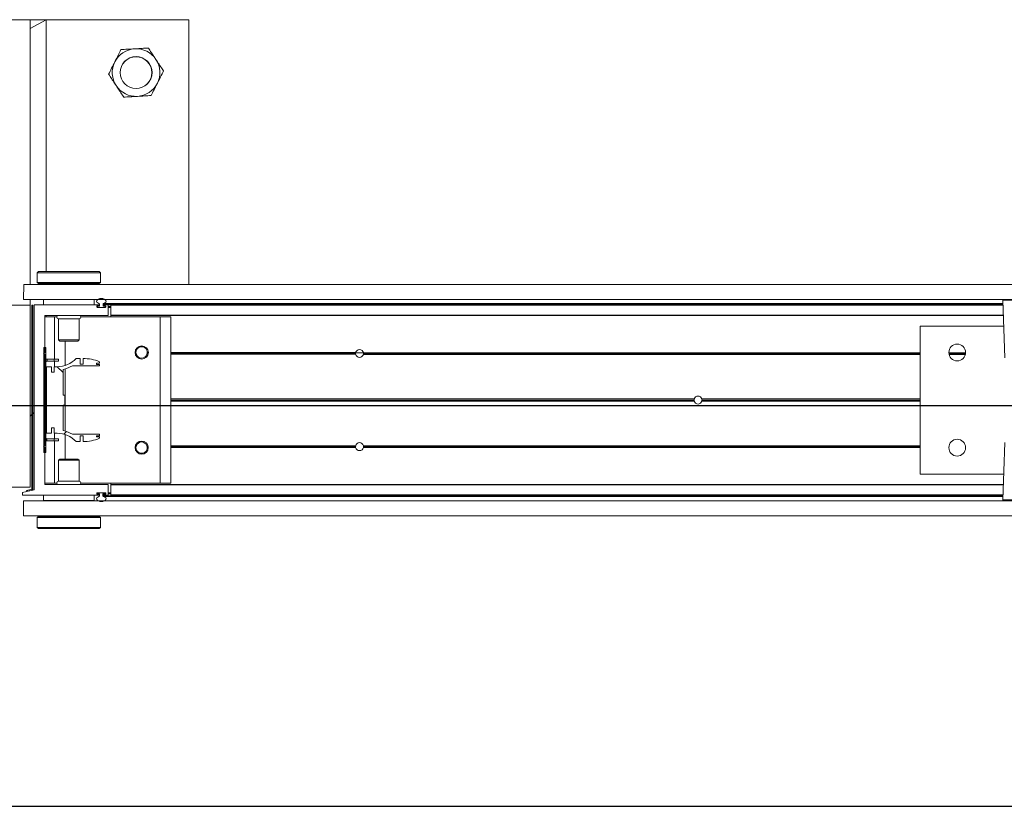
# Model space of a CAD drawing. Header units: feet. Extents: x 0 to 152726, y 0 to 59505.
# Tile 106 of 117: x 152345.21 to 152347.15, y 59421.09 to 59422.64. Entities that reach past the tile are written whole.
import ezdxf

# ---------------------------------------------------------------- set-up
doc = ezdxf.new("R2010")
doc.units = ezdxf.units.FT
doc.header["$LTSCALE"] = 0.1
doc.header["$MEASUREMENT"] = 0
for name, color, linetype, lineweight in [('BR_P_Rail_Object', 251, 'Continuous', 30), ('DR_P_Underdrain', 252, 'Continuous', 13), ('SC_Scratch7', 252, 'Continuous', 0)]:
    doc.layers.add(name, color=color, linetype=linetype, lineweight=lineweight)

# ---------------------------------------------------------------- blocks, each defined once
blk = doc.blocks.new('HIGH ST SCREENWALL_13 PANEL PLAN_2')
at = {"layer": 'SC_Scratch7', "lineweight": 0}
h = blk.add_hatch(dxfattribs=at)
h.set_pattern_fill('ANSI31', color=256, scale=0.01, style=0, pattern_type=2)
h.set_pattern_definition([(44.99814199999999, (-45.97510622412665, -14.22319665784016), (-0.08838530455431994, 0.08839103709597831), [])])
h.paths.add_polyline_path([(-40.36117053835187, -0.1413668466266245, -0.3639702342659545), (-40.36323649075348, -0.1438287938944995), (-40.37177612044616, -0.1453342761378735), (-40.3714867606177, -0.1469756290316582), (-40.36294713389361, -0.1454701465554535, 0.3639702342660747), (-40.35950387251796, -0.1413669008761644), (-40.35949217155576, 0.2193870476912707), (-40.36115883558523, 0.2193871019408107)])
h = blk.add_hatch(dxfattribs=at)
h.set_pattern_fill('ANSI31', color=256, scale=0.01, style=0, pattern_type=2)
h.set_pattern_definition([(44.99814199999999, (-45.98403708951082, -14.22041829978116), (-0.08838530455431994, 0.08839103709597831), [])])
h.paths.add_polyline_path([(-40.33398078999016, -0.07046736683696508), (-40.33397409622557, 0.1359072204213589), (-40.33772408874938, 0.1359073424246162), (-40.33773078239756, -0.07046724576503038)])
h = blk.add_hatch(dxfattribs=at)
h.set_pattern_fill('ANSI38', color=256, scale=0.01, style=0, pattern_type=2)
h.set_pattern_definition([(44.99814199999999, (-45.8841712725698, -14.22460623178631), (-0.08838530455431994, 0.08839103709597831), []), (134.998142, (-45.8841712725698, -14.22460623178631), (-0.2651616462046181, 0.0883967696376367), [0.31249937, -0.18749962])])
h.paths.add_polyline_path([(-40.3229044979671, 0.08737825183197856), (-40.32290414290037, 0.09833623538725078), (-40.3325169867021, 0.09833654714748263), (-40.3325212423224, -0.03289678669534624), (-40.32290839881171, -0.0328970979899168), (-40.32290804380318, -0.02193911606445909), (-40.31726500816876, -0.02193929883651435), (-40.3172653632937, -0.032897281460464), (-40.31162233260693, -0.03289746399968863, -0.2061892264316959), (-40.27399170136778, -0.04910600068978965), (-40.26595365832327, -0.04910626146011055), (-40.26595330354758, -0.03814827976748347), (-40.26037588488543, -0.0381484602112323), (-40.26037624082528, -0.04910644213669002, 0.09842250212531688), (-40.22835509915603, -0.04274266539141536), (-40.22835501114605, -0.04003597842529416), (-40.23408883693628, -0.04003579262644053), (-40.23408875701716, -0.03757516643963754), (-40.22835493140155, -0.03757535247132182), (-40.22835484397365, -0.03486866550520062), (-40.28124560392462, -0.03486694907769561, 0.0857050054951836), (-40.2997127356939, -0.02756443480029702), (-40.29971109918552, 0.02287631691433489), (-40.29643026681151, 0.02287621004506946), (-40.29642962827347, 0.04256120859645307), (-40.29971046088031, 0.04256131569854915), (-40.2997088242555, 0.0930020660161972, 0.0857050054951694), (-40.28124121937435, 0.1003033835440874), (-40.22835045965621, 0.1003016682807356), (-40.22835037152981, 0.1030083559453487), (-40.23408419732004, 0.1030085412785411), (-40.23408411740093, 0.1054691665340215), (-40.2283502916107, 0.1054689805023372), (-40.22835020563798, 0.1081756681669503, 0.09842250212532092), (-40.26037093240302, 0.1145415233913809), (-40.26037128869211, 0.1035835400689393), (-40.26594870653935, 0.1035837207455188), (-40.26594835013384, 0.1145417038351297), (-40.27398639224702, 0.1145419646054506, -0.2061892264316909), (-40.31161807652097, 0.09833586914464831), (-40.31726110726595, 0.09833605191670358), (-40.31726146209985, 0.08737806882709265)])
for p, q in [((-40.0519745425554, 0.781875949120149), (-40.7186398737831, 0.7818975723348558)), ((-40.36447391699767, 0.7818860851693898), (-40.40614049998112, 0.781887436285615)), ((-40.36447391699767, 0.7818860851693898), (-40.36449083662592, 0.2602204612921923)), ((-40.36447391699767, 0.7818860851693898), (-40.36447448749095, 0.7643079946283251)), ((-40.36447448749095, 0.7643079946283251), (-40.33322398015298, 0.781885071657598)), ((-40.33322398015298, 0.781885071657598), (-40.36447391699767, 0.7818860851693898)), ((-40.33322398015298, 0.781885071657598), (-40.33324006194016, 0.286056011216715)), ((-40.0519914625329, 0.2602103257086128), (-40.0519745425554, 0.781875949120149)), ((-40.35105260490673, 0.2835565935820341), (-40.35105270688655, 0.2804287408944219)), ((-40.34855253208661, 0.286056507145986), (-40.35105260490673, 0.2835565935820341)), ((-40.35105260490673, 0.2835565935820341), (-40.22605285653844, 0.2835525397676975)), ((-40.34855253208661, 0.286056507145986), (-40.22855277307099, 0.2860526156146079)), ((-40.22605285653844, 0.2835525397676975), (-40.22855277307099, 0.2860526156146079)), ((-40.22638689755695, 0.2743581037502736), (-40.2263761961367, 0.2725489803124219)), ((-40.2260529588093, 0.2804234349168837), (-40.22605285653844, 0.2835525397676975)), ((-40.37751164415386, 0.2602208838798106), (-40.37751260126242, 0.2307209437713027)), ((-40.37751164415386, 0.2602208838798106), (-36.38793629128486, 0.2600914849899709)), ((-40.35105312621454, 0.2674891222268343), (-40.3510532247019, 0.2644424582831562)), ((-40.3510532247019, 0.2644424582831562), (-40.34855331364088, 0.2619423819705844)), ((-40.3510532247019, 0.2644424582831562), (-40.22605347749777, 0.2644384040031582)), ((-40.34855331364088, 0.2619423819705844), (-40.2285535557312, 0.2619384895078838)), ((-40.34480332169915, 0.2619422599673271), (-40.34480337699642, 0.2602198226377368)), ((-40.23230360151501, 0.2602161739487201), (-40.23230354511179, 0.2619386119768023)), ((-40.2285535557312, 0.2619384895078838), (-40.22605347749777, 0.2644384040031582)), ((-40.22605347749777, 0.2644384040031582), (-40.22605337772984, 0.2674875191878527)), ((-40.36449216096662, 0.2193872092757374), (-40.40615874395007, 0.2193885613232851)), ((-40.37751260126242, 0.2307209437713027), (-36.38793724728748, 0.230591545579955)), ((-40.36450378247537, -0.1389454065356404), (-40.36449216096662, 0.2193872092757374)), ((-40.36449179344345, 0.2307205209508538), (-40.36449216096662, 0.2193872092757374)), ((-40.36115883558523, 0.2193871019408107), (-40.36117053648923, -0.1413668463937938)), ((-40.36115883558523, 0.2193871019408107), (-40.35949217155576, 0.2193870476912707)), ((-40.35949217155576, 0.2193870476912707), (-40.35950387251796, -0.1413669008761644)), ((-40.35667967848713, 0.2194000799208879), (-40.35669147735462, -0.1443623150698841)), ((-40.2293751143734, 0.2202161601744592), (-40.35585944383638, 0.2202202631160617)), ((-40.338572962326, 0.2306363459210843), (-40.33857330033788, 0.2202197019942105)), ((-40.338572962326, 0.2306363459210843), (-40.33855434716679, 0.2306363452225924)), ((-40.33855468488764, 0.2202197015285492), (-40.33855434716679, 0.2306363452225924)), ((-40.33855434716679, 0.2306363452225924), (-40.23855454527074, 0.2306331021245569)), ((-40.33324185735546, 0.2307195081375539), (-40.33324185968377, 0.230636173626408)), ((-40.30417941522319, 0.2307185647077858), (-40.30417941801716, 0.2306352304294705)), ((-40.27292947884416, 0.2306342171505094), (-40.27292947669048, 0.230717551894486)), ((-40.23855454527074, 0.2306331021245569), (-40.23855488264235, 0.2202164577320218)), ((-40.23853593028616, 0.230633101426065), (-40.23853626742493, 0.2202164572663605)), ((-40.23334669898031, 0.2160781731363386), (-40.23334665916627, 0.2173127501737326)), ((-40.21666696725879, 0.2152574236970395), (-40.23252651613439, 0.2152579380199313)), ((-40.23252642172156, 0.2181329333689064), (-40.22937518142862, 0.2181328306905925)), ((-40.23238834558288, 0.2167162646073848), (-40.23238836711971, 0.2160495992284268)), ((-40.23155506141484, 0.2152162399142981), (-40.21763841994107, 0.2152157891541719)), ((-40.22792999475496, 0.2175494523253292), (-40.23155498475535, 0.2175495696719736)), ((-40.22855494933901, 0.2189530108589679), (-40.22855493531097, 0.21939592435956)), ((-40.22792987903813, 0.2211297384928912), (-40.22792999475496, 0.2175494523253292)), ((-40.22126334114, 0.2175492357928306), (-40.22126322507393, 0.2211295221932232)), ((-40.21782523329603, 0.2175491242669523), (-40.22126334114, 0.2175492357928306)), ((-40.22126322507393, 0.2211295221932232), (-38.44873054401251, 0.2210720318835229)), ((-40.22063828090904, 0.2193956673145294), (-40.22063829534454, 0.2189527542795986)), ((-40.21999443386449, 0.2228617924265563), (-38.44879098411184, 0.2228043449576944)), ((-40.21981811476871, 0.2181325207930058), (-40.21666687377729, 0.2181324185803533)), ((-40.21166681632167, 0.220215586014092), (-40.21981804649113, 0.2202158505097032)), ((-40.21782523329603, 0.2175491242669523), (-40.2168050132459, 0.2175490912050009)), ((-40.21680508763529, 0.215257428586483), (-40.21680506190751, 0.2160490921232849)), ((-40.21680506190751, 0.2160490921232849), (-40.21680503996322, 0.2167157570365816)), ((-40.21680506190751, 0.2160490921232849), (-40.21584722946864, 0.2160490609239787)), ((-40.21680503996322, 0.2167157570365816), (-40.2168050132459, 0.2175490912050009)), ((-40.21680503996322, 0.2167157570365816), (-40.21584671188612, 0.216715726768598)), ((-40.2168050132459, 0.2175490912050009), (-40.21588163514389, 0.2175490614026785)), ((-40.21584669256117, 0.2173121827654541), (-40.2158467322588, 0.21607760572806)), ((-40.21084725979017, 0.2002155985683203), (-40.21084663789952, 0.2193953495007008)), ((-40.21084677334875, 0.2152155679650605), (-40.20563844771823, 0.2152153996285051)), ((-40.21084674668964, 0.216048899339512), (-40.20563842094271, 0.2160487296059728)), ((-40.21084672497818, 0.2167155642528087), (-40.20563839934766, 0.216715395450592)), ((-40.21084669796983, 0.2175488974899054), (-40.20563837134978, 0.21754872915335)), ((-40.20563893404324, 0.2002023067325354), (-40.20563831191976, 0.2193951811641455)), ((-40.20563831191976, 0.2193951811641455), (-40.20563828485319, 0.2202153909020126)), ((-38.44867005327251, 0.2193381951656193), (-40.20563831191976, 0.2193951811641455)), ((-38.44869867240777, 0.2201584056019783), (-40.20563828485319, 0.2202153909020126)), ((-38.44901144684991, 0.2291234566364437), (-38.44506447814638, 0.1159918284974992)), ((-38.38272497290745, 0.2291213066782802), (-38.44901144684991, 0.2291234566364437)), ((-40.33584941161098, 0.1260531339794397), (-40.33584705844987, 0.1985661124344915)), ((-40.33584711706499, 0.1967821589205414), (-40.31688882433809, 0.1967815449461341)), ((-40.3350268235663, 0.1993862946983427), (-40.21168061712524, 0.1993822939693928)), ((-40.33324287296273, 0.1993862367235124), (-40.33324295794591, 0.1967820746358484)), ((-40.31689154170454, 0.1129900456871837), (-40.31688882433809, 0.1967815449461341)), ((-40.31688882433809, 0.1967815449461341), (-40.31218246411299, 0.1967813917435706)), ((-40.26492862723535, 0.196779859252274), (-40.10855590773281, 0.1967747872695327)), ((-40.20563904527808, 0.1967779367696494), (-40.20563896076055, 0.1993820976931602)), ((-40.20563896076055, 0.1993820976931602), (-40.20563893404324, 0.2002023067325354)), ((-38.44797183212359, 0.1993250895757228), (-40.20563896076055, 0.1993820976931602)), ((-38.44800044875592, 0.2001452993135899), (-40.20563893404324, 0.2002023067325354)), ((-40.10856654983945, -0.1313495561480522), (-40.10855590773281, 0.1967747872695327)), ((-40.10855590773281, 0.1967747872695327), (-40.08772261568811, 0.1967741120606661)), ((-40.08773325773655, -0.1313502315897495), (-40.08772261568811, 0.1967741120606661)), ((-40.30897230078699, 0.1928237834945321), (-40.30897364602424, 0.1513409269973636)), ((-40.26813904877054, 0.1928224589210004), (-40.30897230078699, 0.1928237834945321)), ((-40.26814039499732, 0.1513396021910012), (-40.26813904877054, 0.1928224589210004)), ((-38.6118928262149, 0.1784971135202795), (-38.6119022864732, -0.1131689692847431)), ((-38.44724499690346, 0.1784917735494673), (-38.6118928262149, 0.1784971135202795)), ((-40.33772408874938, 0.1359073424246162), (-40.33773078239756, -0.07046724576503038)), ((-40.33397409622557, 0.1359072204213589), (-40.33772408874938, 0.1359073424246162)), ((-40.33397409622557, 0.1359072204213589), (-40.33398078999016, -0.07046736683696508)), ((-40.30897364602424, 0.1513409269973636), (-40.30660167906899, 0.1489688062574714)), ((-40.26814039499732, 0.1513396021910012), (-40.30897364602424, 0.1513409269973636)), ((-40.27051251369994, 0.1489676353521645), (-40.30660167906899, 0.1489688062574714)), ((-40.29605864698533, 0.1007278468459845), (-40.29605708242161, 0.1489684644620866)), ((-40.27051251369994, 0.1489676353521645), (-40.26814039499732, 0.1513396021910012)), ((-40.33834946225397, 0.1243865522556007), (-40.33584941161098, 0.1260531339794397)), ((-40.33584951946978, 0.1227198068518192), (-40.33834946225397, 0.1243865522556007)), ((-40.33585236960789, 0.03484457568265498), (-40.33584951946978, 0.1227198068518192)), ((-40.15630027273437, 0.1260473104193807), (-40.15803059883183, 0.1260473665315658)), ((-40.15611059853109, 0.1243806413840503), (-40.15786957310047, 0.1243806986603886)), ((-40.15565453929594, 0.1227139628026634), (-40.15748568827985, 0.1227140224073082)), ((-40.13254745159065, 0.1227132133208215), (-40.13479526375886, 0.1227132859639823)), ((-40.13216345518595, 0.1243798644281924), (-40.13433909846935, 0.1243799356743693)), ((-40.13200231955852, 0.1260465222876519), (-40.13414931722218, 0.1260465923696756)), ((-39.72366240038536, 0.122699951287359), (-40.08772501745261, 0.1227117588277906)), ((-39.7238704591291, 0.1243666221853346), (-40.08772496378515, 0.1243784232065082)), ((-39.7237186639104, 0.1260332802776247), (-40.08772490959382, 0.1260450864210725)), ((-39.72379064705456, 0.1256166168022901), (-39.70832735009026, 0.1256161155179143)), ((-38.61189463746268, 0.122663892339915), (-39.7084557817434, 0.1226994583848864)), ((-38.61189452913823, 0.1259972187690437), (-39.70839930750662, 0.1260327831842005)), ((-38.61189458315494, 0.1243305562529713), (-39.7082476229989, 0.1243661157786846)), ((-38.5224416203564, 0.1259943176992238), (-38.55551438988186, 0.1259953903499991)), ((-38.52256814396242, 0.1243276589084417), (-38.55538797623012, 0.1243287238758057)), ((-38.52286714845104, 0.1226610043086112), (-38.55508908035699, 0.1226620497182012)), ((-40.3325169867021, 0.09833654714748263), (-40.3325212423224, -0.03289678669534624)), ((-40.32290414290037, 0.09833623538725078), (-40.3325169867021, 0.09833654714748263)), ((-40.33155817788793, 0.11299052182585), (-40.33155829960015, 0.1092405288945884)), ((-40.31754966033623, 0.1092400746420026), (-40.33155829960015, 0.1092405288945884)), ((-40.31754953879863, 0.1129900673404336), (-40.33155817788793, 0.11299052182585)), ((-40.3229044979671, 0.08737825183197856), (-40.32290414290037, 0.09833623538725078)), ((-40.31754966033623, 0.1092400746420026), (-40.31754953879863, 0.1129900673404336)), ((-40.30921634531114, 0.1092398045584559), (-40.31754966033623, 0.1092400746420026)), ((-40.30921622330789, 0.1129897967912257), (-40.31754953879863, 0.1129900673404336)), ((-40.31726110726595, 0.09833605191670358), (-40.31726146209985, 0.08737806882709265)), ((-40.31161807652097, 0.09833586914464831), (-40.31726110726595, 0.09833605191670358)), ((-40.31689201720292, 0.09833604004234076), (-40.31689166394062, 0.1092400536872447)), ((-40.30921634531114, 0.1092398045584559), (-40.30921622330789, 0.1129897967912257)), ((-40.28124121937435, 0.1003033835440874), (-40.22835045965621, 0.1003016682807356)), ((-40.26594835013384, 0.1145417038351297), (-40.27398639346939, 0.11454196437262)), ((-40.26594870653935, 0.1035837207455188), (-40.26594835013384, 0.1145417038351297)), ((-40.26037128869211, 0.1035835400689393), (-40.26594870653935, 0.1035837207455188)), ((-40.26037093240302, 0.1145415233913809), (-40.26037128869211, 0.1035835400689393)), ((-40.23408419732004, 0.1030085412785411), (-40.23408411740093, 0.1054691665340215)), ((-40.22835037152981, 0.1030083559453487), (-40.23408419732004, 0.1030085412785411)), ((-40.23408411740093, 0.1054691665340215), (-40.2283502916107, 0.1054689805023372)), ((-40.22835045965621, 0.1003016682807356), (-40.22835037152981, 0.1030083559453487)), ((-40.2283502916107, 0.1054689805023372), (-40.22835020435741, 0.1081756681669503)), ((-40.31726146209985, 0.08737806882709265), (-40.3229044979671, 0.08737825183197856)), ((-40.29971046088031, 0.04256131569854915), (-40.299708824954, 0.0930020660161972)), ((-40.29606283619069, -0.02844895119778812), (-40.29605886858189, 0.09388634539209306)), ((-40.29642962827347, 0.04256120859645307), (-40.29971046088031, 0.04256131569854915)), ((-40.29643026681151, 0.02287621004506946), (-40.29642962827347, 0.04256120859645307)), ((-40.33797702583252, 0.03272005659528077), (-40.33585236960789, 0.03484457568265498)), ((-40.33585250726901, 0.03059540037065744), (-40.33797702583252, 0.03272005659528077)), ((-40.33585535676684, -0.0572798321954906), (-40.33585250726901, 0.03059540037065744)), ((-40.2997127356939, -0.02756443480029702), (-40.29971109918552, 0.02287631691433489)), ((-40.29971109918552, 0.02287631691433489), (-40.29643026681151, 0.02287621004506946)), ((-39.05691479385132, 0.03055392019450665), (-40.08772800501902, 0.03058735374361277)), ((-39.05720916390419, 0.03267851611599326), (-40.08772793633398, 0.03271193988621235)), ((-39.05691465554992, 0.0348030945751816), (-40.08772786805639, 0.03483652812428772)), ((-38.61189762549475, 0.03053948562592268), (-39.04187870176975, 0.0305534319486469)), ((-38.61189748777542, 0.03478866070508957), (-39.04187856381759, 0.0348026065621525)), ((-38.61189755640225, 0.03266407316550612), (-39.04158419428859, 0.03267800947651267)), ((-40.36116582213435, 0.003970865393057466), (-40.36449925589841, 0.0006376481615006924)), ((-40.35668652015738, 0.008449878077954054), (-40.35949910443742, 0.005637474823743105)), ((-40.3325212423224, -0.03289678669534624), (-40.32290839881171, -0.0328970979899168)), ((-40.32290839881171, -0.0328970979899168), (-40.32290804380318, -0.02193911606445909)), ((-40.32290804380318, -0.02193911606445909), (-40.31726500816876, -0.02193929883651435)), ((-40.31726500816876, -0.02193929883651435), (-40.3172653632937, -0.032897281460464)), ((-40.3172653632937, -0.032897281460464), (-40.31162233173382, -0.03289746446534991)), ((-40.31689662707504, -0.04380130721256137), (-40.31689627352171, -0.03289729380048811)), ((-40.29606462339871, -0.08353106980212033), (-40.29606305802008, -0.03529045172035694)), ((-40.22835484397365, -0.03486866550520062), (-40.28124560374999, -0.03486695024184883)), ((-40.26595365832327, -0.04910626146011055), (-40.26595330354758, -0.03814827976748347)), ((-40.26595330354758, -0.03814827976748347), (-40.26037588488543, -0.0381484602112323)), ((-40.26037588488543, -0.0381484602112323), (-40.2603762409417, -0.04910644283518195)), ((-40.23408883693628, -0.04003579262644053), (-40.23408875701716, -0.03757516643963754)), ((-40.23408875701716, -0.03757516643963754), (-40.22835493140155, -0.03757535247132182)), ((-40.22835493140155, -0.03757535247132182), (-40.22835484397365, -0.03486866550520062)), ((-40.33835540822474, -0.05894641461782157), (-40.33585535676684, -0.0572798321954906)), ((-40.33156326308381, -0.04380083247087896), (-40.33156338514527, -0.0475508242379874)), ((-40.33156338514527, -0.0475508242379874), (-40.31755474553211, -0.0475512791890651)), ((-40.33156326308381, -0.04380083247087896), (-40.31755462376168, -0.04380128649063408)), ((-40.31755462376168, -0.04380128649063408), (-40.31755474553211, -0.0475512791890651)), ((-40.31755474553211, -0.0475512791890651), (-40.30922142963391, -0.04755154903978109)), ((-40.31755462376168, -0.04380128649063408), (-40.30922130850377, -0.04380155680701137)), ((-40.31689946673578, -0.1313427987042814), (-40.31689674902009, -0.04755130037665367)), ((-40.30922130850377, -0.04380155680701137), (-40.30922142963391, -0.04755154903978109)), ((-40.27399170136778, -0.04910600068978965), (-40.26595365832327, -0.04910626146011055)), ((-40.22835501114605, -0.04003597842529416), (-40.23408883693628, -0.04003579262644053)), ((-40.22835509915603, -0.04274266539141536), (-40.22835501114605, -0.04003597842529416)), ((-40.15566037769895, -0.05728567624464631), (-40.15749152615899, -0.05728561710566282)), ((-40.13255328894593, -0.05728642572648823), (-40.13480110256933, -0.05728635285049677)), ((-39.72366823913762, -0.05729968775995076), (-40.08773085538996, -0.05728787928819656)), ((-38.61190047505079, -0.05733574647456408), (-39.70846161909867, -0.05730018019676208)), ((-38.44506988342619, -0.0506745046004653), (-38.44902419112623, -0.1638058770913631)), ((-40.33585546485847, -0.06061315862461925), (-40.33835540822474, -0.05894641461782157)), ((-40.33773078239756, -0.07046724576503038), (-40.33398078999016, -0.07046736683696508)), ((-40.33585781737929, -0.133126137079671), (-40.33585546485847, -0.06061315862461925)), ((-40.15630632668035, -0.06061898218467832), (-40.15803665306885, -0.06061892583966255)), ((-40.15611654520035, -0.05895232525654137), (-40.15787551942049, -0.05895226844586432)), ((-40.13216940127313, -0.05895310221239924), (-40.13434504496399, -0.05895303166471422)), ((-40.13200837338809, -0.0606197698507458), (-40.13415537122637, -0.06061970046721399)), ((-39.72372471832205, -0.06063301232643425), (-40.0877309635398, -0.0606212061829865)), ((-39.72387640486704, -0.05896634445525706), (-40.08773090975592, -0.05895454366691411)), ((-38.61190058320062, -0.0606690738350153), (-39.7084053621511, -0.06063350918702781)), ((-38.61190052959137, -0.05900241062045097), (-39.70825356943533, -0.05896685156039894)), ((-40.30898134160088, -0.08590269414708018), (-40.30898268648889, -0.1273855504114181)), ((-40.30660921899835, -0.0835307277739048), (-40.30898134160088, -0.08590269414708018)), ((-40.30898134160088, -0.08590269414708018), (-40.26814808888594, -0.08590401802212)), ((-40.30660921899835, -0.0835307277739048), (-40.27052005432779, -0.08353189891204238)), ((-40.26814808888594, -0.08590401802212), (-40.27052005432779, -0.08353189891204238)), ((-40.26814943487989, -0.1273868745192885), (-40.26814808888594, -0.08590401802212)), ((-38.6119022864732, -0.1131689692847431), (-38.44725445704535, -0.1131743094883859)), ((-40.33585775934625, -0.1313421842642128), (-40.31689946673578, -0.1313427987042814)), ((-40.21167830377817, -0.1339503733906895), (-40.33503763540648, -0.1339463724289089)), ((-40.31689946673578, -0.1313427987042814), (-40.31219310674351, -0.131342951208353)), ((-40.30898268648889, -0.1273855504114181), (-40.26814943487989, -0.1273868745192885)), ((-40.26493926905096, -0.1313444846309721), (-40.10856654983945, -0.1313495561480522)), ((-40.21085874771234, -0.1539634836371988), (-40.21085812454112, -0.1347706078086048)), ((-40.20565042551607, -0.1540957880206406), (-40.20564979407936, -0.134638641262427)), ((-40.20564979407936, -0.134638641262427), (-40.20564977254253, -0.1339505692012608)), ((-38.44800669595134, -0.134695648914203), (-40.20564979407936, -0.134638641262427)), ((-40.20564977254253, -0.1339505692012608), (-40.20564968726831, -0.1313464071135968)), ((-38.44798264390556, -0.1340075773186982), (-40.20564977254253, -0.1339505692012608)), ((-40.10856654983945, -0.1313495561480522), (-40.08773325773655, -0.1313502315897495)), ((-40.40617036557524, -0.1389440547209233), (-40.36450378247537, -0.1389454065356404)), ((-40.38012910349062, -0.1497782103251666), (-40.38012926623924, -0.1547782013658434)), ((-40.38012926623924, -0.1547782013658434), (-40.2293872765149, -0.1547830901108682)), ((-40.35669147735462, -0.1443623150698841), (-40.38012910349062, -0.1497782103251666)), ((-40.36323649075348, -0.1438287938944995), (-40.37177612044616, -0.1453342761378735)), ((-40.3714867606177, -0.1469756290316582), (-40.37177612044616, -0.1453342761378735)), ((-40.36294713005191, -0.1454701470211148), (-40.3714867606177, -0.1469756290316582)), ((-40.33856718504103, -0.1651961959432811), (-40.33856684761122, -0.1547795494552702)), ((-40.23856704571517, -0.1547827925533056), (-40.23856738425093, -0.1651994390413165)), ((-40.23335863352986, -0.1518794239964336), (-40.23335859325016, -0.1506448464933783)), ((-40.22938720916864, -0.1526997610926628), (-40.23253844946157, -0.1526996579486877)), ((-40.23253835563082, -0.1498246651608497), (-40.21667880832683, -0.1498251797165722)), ((-40.23240025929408, -0.150616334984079), (-40.2324002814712, -0.1512829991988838)), ((-40.2176502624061, -0.149783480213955), (-40.23156689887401, -0.1497830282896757)), ((-40.23138008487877, -0.1521163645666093), (-40.22794198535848, -0.1521164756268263)), ((-40.2285670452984, -0.153962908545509), (-40.22856703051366, -0.1535199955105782)), ((-40.22794198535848, -0.1521164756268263), (-40.22794210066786, -0.1556967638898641)), ((-40.2212754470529, -0.155696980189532), (-40.22127533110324, -0.1521166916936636)), ((-40.22127533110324, -0.1521166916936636), (-40.21765033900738, -0.1521168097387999)), ((-40.22065037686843, -0.15352025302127), (-40.2206503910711, -0.1539631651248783)), ((-40.21983020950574, -0.1547834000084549), (-40.21167897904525, -0.1547836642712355)), ((-40.21667890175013, -0.1527001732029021), (-40.21983014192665, -0.1527000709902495)), ((-40.21765033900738, -0.1521168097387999), (-40.21681700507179, -0.1521168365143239)), ((-40.21681700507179, -0.1521168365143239), (-40.21681697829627, -0.1512835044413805)), ((-40.21681700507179, -0.1521168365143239), (-40.21589362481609, -0.1521168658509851)), ((-40.21681697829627, -0.1512835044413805), (-40.21681695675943, -0.150616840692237)), ((-40.21681697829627, -0.1512835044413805), (-40.21585864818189, -0.1512835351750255)), ((-40.21681695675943, -0.150616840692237), (-40.21681693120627, -0.149825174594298)), ((-40.21681695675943, -0.150616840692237), (-40.21585912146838, -0.1506168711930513)), ((-40.21585862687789, -0.1506454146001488), (-40.21585866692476, -0.1518799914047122)), ((-40.21085868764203, -0.1521170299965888), (-40.20565036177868, -0.1521171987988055)), ((-40.21085866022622, -0.1512836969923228), (-40.20565033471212, -0.1512838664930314)), ((-40.21085863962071, -0.1506170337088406), (-40.20565031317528, -0.1506172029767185)), ((-40.21085861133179, -0.1497837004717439), (-40.20565028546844, -0.1497838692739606)), ((-40.20565044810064, -0.1547838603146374), (-40.20565042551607, -0.1540957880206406)), ((-38.44871083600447, -0.1548408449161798), (-40.20565044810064, -0.1547838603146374)), ((-38.44868678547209, -0.1541527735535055), (-40.20565042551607, -0.1540957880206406)), ((-40.37752545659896, -0.1656115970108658), (-40.377526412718, -0.1951115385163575)), ((-40.37752545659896, -0.1656115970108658), (-36.38795010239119, -0.1657409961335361)), ((-40.23856738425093, -0.1651994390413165), (-40.33856718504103, -0.1651961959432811)), ((-40.30419225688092, -0.1651973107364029), (-40.30419227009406, -0.1656139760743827)), ((-40.2729423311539, -0.1656149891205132), (-40.27294231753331, -0.1651983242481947)), ((-40.2212754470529, -0.155696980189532), (-38.44874276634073, -0.1557544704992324)), ((-40.22000676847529, -0.1574293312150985), (-38.44880331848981, -0.1574867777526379)), ((-38.44902419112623, -0.1638058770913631), (-38.31645124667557, -0.1638101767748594)), ((-38.31809072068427, -0.165507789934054), (-38.447384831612, -0.1655035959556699)), ((-40.377526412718, -0.1951115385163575), (-36.38795105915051, -0.1952409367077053)), ((-40.35106825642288, -0.1990014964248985), (-40.35106835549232, -0.202050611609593)), ((-40.34856818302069, -0.1965015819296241), (-40.35106825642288, -0.1990014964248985)), ((-40.22606850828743, -0.1990055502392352), (-40.35106825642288, -0.1990014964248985)), ((-40.35073483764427, -0.2089211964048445), (-40.35074553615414, -0.2071120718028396)), ((-40.22856842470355, -0.1965054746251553), (-40.34856818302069, -0.1965015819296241)), ((-40.3448181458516, -0.195112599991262), (-40.34481819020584, -0.196501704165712)), ((-40.23231841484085, -0.1965053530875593), (-40.23231836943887, -0.1951162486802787)), ((-40.22606850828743, -0.1990055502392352), (-40.22856842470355, -0.1965054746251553)), ((-40.2260686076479, -0.2020522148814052), (-40.22606850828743, -0.1990055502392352)), ((-40.35106877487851, -0.2149865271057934), (-40.35106887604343, -0.2181156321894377)), ((-40.35106887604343, -0.2181156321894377), (-40.34856896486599, -0.2206157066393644)), ((-40.22606912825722, -0.2181196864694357), (-40.35106887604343, -0.2181156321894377)), ((-40.22856920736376, -0.220619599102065), (-40.34856896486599, -0.2206157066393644)), ((-40.22856920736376, -0.220619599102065), (-40.22606912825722, -0.2181196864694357)), ((-40.22606912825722, -0.2181196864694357), (-40.22606902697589, -0.2149918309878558))]:
    blk.add_line(p, q, dxfattribs=at)
for centre, radius in [((-40.15614437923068, 0.6777128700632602), 0.03141660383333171), ((-40.15614437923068, 0.6777128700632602), 0.03124993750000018), ((-40.14501644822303, 0.1264636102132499), 0.01302080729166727), ((-38.53897799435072, 0.1264115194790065), 0.01654163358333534), ((-40.14502252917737, -0.06103601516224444), 0.01302080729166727), ((-38.53898407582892, -0.06108810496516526), 0.01654163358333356)]:
    blk.add_circle(centre, radius, dxfattribs=at)
for centre, radius, start, end in [((-40.15614437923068, 0.6777128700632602), 0.04687490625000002, 93.33381642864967, 153.3338164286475), ((-40.15614437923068, 0.6777128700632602), 0.04687490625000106, 33.33381642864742, 93.33381642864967), ((-40.15614437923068, 0.6777128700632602), 0.04687490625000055, 153.3338164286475, 213.3338164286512), ((-40.15614437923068, 0.6777128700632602), 0.04687490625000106, 333.3338164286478, 33.33381642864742), ((-40.15614437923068, 0.6777128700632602), 0.04687490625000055, 213.3338164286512, 273.3338164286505), ((-40.15614437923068, 0.6777128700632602), 0.04687490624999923, 273.3338164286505, 333.3338164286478), ((-40.41337063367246, 0.2740013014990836), 0.06265684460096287, 354.0342443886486, 5.887848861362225), ((-40.35585946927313, 0.2194000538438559), 0.0008202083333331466, 89.99814166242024, 179.9981416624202), ((-40.23252648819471, 0.2160781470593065), 0.0008202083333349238, 179.9981416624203, 269.9981416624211), ((-40.23252644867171, 0.2173127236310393), 0.0008202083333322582, 89.99814166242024, 179.9981416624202), ((-40.23155503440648, 0.2160495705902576), 0.0008333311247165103, 179.9981031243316, 269.9981416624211), ((-40.23155501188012, 0.216716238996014), 0.0008333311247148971, 89.9981416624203, 179.9981776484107), ((-40.22937515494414, 0.2189530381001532), 0.0008202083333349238, 269.9981416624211, 359.9981416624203), ((-40.22937514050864, 0.219395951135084), 0.0008202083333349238, 359.9981416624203, 89.9981416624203), ((-40.22974688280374, 0.2211297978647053), 0.001817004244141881, 359.9981416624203, 72.4356820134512), ((-40.2194462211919, 0.2211294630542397), 0.001817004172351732, 107.5606011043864, 179.9981433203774), ((-40.21981808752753, 0.2189527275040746), 0.0008202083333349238, 179.9981416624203, 269.9981416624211), ((-40.2198180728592, 0.219395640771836), 0.0008202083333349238, 89.9981416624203, 179.9981416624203), ((-40.21782526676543, 0.2165079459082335), 0.001041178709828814, 11.51323150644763, 89.9981416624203), ((-40.21763839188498, 0.2160491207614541), 0.0008333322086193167, 269.9981416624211, 359.9980818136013), ((-40.21666694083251, 0.2160776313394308), 0.0008202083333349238, 269.9981416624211, 359.9981416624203), ((-40.21666690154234, 0.2173122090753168), 0.0008202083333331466, 359.9981416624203, 89.99814166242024), ((-40.21166684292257, 0.2193953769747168), 0.0008202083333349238, 359.9981416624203, 89.9981416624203), ((-38.44737203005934, 0.2291806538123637), 0.001640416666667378, 115.734717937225, 181.9981416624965), ((-40.33502685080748, 0.1985660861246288), 0.0008202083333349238, 89.9981416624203, 179.9981416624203), ((-40.30897219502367, 0.1961046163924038), 0.003280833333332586, 89.99814166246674, 269.9981416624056), ((-40.26813894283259, 0.196103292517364), 0.003280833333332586, 269.9981416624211, 89.99814166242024), ((-40.21168059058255, 0.2002156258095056), 0.0008333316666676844, 269.9981416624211, 359.9981416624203), ((-40.14522477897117, 0.1264636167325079), 0.01108331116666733, 357.843657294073, 182.1526260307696), ((-40.14522477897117, 0.1264636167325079), 0.01108331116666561, 182.1526260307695, 190.8324766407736), ((-40.14522477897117, 0.1264636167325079), 0.01108331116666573, 190.8324766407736, 199.7742688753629), ((-40.14522477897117, 0.1264636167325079), 0.01108331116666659, 199.7742688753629, 340.2220144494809), ((-40.14522477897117, 0.1264636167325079), 0.01108331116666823, 340.2220144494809, 349.1638066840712), ((-40.14522477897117, 0.1264636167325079), 0.01108331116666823, 349.1638066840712, 357.843657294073), ((-39.71605903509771, 0.1244954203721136), 0.007812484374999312, 168.6473907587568, 180.9446345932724), ((-39.71605903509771, 0.1244954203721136), 0.00781248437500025, 180.9446345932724, 193.2865001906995), ((-39.71605903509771, 0.1244954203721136), 0.007812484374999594, 11.34889256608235, 168.6473907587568), ((-39.71605903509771, 0.1244954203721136), 0.007812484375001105, 193.2865001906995, 346.7097831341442), ((-39.71605903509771, 0.1244954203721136), 0.007812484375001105, 346.7097831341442, 359.0516487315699), ((-39.71605903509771, 0.1244954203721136), 0.007812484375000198, 359.0516487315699, 11.3488925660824), ((-40.33155837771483, 0.1068238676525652), 0.002416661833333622, 89.9981416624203, 179.9981416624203), ((-40.33155837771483, 0.1068238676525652), 0.006166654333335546, 89.9981416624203, 113.0704114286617), ((-40.31161639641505, 0.150126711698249), 0.05179084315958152, 269.9981416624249, 316.6001438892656), ((-40.31161639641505, 0.150126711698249), 0.05835250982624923, 281.7746374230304, 301.3688958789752), ((-40.26037364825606, 0.03081161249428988), 0.08372991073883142, 67.51378105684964, 89.9981416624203), ((-39.04939667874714, 0.03267826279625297), 0.007812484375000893, 15.7783413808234, 164.2179419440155), ((-39.04939667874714, 0.03267826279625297), 0.007812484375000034, 164.2179419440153, 179.9981416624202), ((-39.04939667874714, 0.03267826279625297), 0.007812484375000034, 179.9981416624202, 195.7783413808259), ((-39.04939667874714, 0.03267826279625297), 0.007812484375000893, 195.7783413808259, 344.217941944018), ((-39.04939667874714, 0.03267826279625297), 0.007812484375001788, 344.217941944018, 359.9981416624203), ((-39.04939667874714, 0.03267826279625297), 0.007812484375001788, 359.9981416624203, 15.7783413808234), ((-40.31162401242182, -0.08468830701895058), 0.05179084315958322, 43.39613943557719, 89.99814166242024), ((-40.31162401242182, -0.08468830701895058), 0.05835250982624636, 58.62738744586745, 78.22164590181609), ((-40.33156318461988, -0.04138416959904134), 0.006166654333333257, 246.9258718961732, 269.9981416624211), ((-40.33156318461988, -0.04138416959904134), 0.002416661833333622, 179.9981416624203, 269.9981416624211), ((-40.26037352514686, 0.03462346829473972), 0.08372991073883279, 269.9981416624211, 292.4825022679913), ((-40.14523086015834, -0.06103600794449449), 0.01108331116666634, 160.2220144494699, 169.1638066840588), ((-40.14523086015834, -0.06103600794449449), 0.01108331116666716, 19.77426887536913, 160.2220144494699), ((-40.14523086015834, -0.06103600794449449), 0.01108331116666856, 10.83247664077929, 19.77426887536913), ((-39.7160649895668, -0.05909564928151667), 0.00781248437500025, 166.7097831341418, 179.051648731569), ((-39.7160649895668, -0.05909564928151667), 0.007812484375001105, 13.28650019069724, 166.7097831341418), ((-39.7160649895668, -0.05909564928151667), 0.007812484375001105, 0.9446345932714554, 13.28650019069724), ((-40.14523086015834, -0.06103600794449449), 0.0110833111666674, 177.8436572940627, 2.152626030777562), ((-40.14523086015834, -0.06103600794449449), 0.01108331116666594, 169.1638066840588, 177.8436572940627), ((-40.14523086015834, -0.06103600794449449), 0.01108331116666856, 2.152626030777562, 10.83247664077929), ((-39.7160649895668, -0.05909564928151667), 0.007812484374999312, 179.051648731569, 191.3488925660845), ((-39.7160649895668, -0.05909564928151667), 0.007812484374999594, 191.3488925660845, 348.6473907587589), ((-39.7160649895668, -0.05909564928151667), 0.007812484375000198, 348.6473907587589, 0.9446345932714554), ((-40.33503760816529, -0.133126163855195), 0.0008202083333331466, 179.9981416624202, 269.998141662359), ((-40.30898279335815, -0.1306663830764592), 0.00328083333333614, 89.99814166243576, 269.9981416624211), ((-40.26814954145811, -0.1306677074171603), 0.00328083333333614, 269.9981416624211, 89.99814166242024), ((-40.21167833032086, -0.1347705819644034), 0.0008202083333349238, 359.9981416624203, 89.9981416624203), ((-40.36367053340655, -0.1413667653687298), 0.002499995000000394, 279.9981416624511, 359.9981416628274), ((-40.36367053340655, -0.1413667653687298), 0.004166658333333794, 279.9981416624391, 359.9981416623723), ((-40.23253842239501, -0.1518794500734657), 0.0008202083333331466, 179.9981416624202, 269.9981416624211), ((-40.23253838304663, -0.1506448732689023), 0.0008202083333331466, 89.99814166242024, 179.9981416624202), ((-40.23138005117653, -0.1510751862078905), 0.001041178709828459, 191.5132315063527, 269.9981416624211), ((-40.23156692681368, -0.1506163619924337), 0.0008333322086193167, 89.9981416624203, 179.9980818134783), ((-40.22938725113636, -0.1539628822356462), 0.0008202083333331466, 269.9981416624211, 359.9981416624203), ((-40.22938723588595, -0.1535199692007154), 0.0008202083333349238, 359.9981416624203, 89.9981416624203), ((-40.21983018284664, -0.153963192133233), 0.0008202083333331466, 179.9981416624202, 269.9981416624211), ((-40.2198301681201, -0.1535202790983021), 0.0008202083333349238, 89.9981416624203, 179.9981416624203), ((-40.21765031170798, -0.151283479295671), 0.0008333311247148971, 269.9981416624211, 359.9981776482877), ((-40.2176502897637, -0.1506168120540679), 0.000833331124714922, 359.9981031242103, 89.99814166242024), ((-40.21667887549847, -0.1518799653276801), 0.0008202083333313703, 269.9981416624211, 359.9981416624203), ((-40.21667883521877, -0.1506453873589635), 0.0008202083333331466, 359.9981416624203, 89.99814166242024), ((-40.21167895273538, -0.1539634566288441), 0.0008202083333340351, 269.9981416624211, 359.9981416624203), ((-40.22975910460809, -0.1556967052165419), 0.001817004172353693, 287.5606011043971, 359.9981433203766), ((-40.21945844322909, -0.1556970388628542), 0.001817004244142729, 179.9981416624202, 252.4356820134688), ((-38.44738477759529, -0.1638631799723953), 0.00164041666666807, 177.9981416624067, 269.9981416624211), ((-40.16375110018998, -0.2085643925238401), 0.06265684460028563, 174.0342443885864, 185.8878488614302)]:
    blk.add_arc(centre, radius, start, end, dxfattribs=at)
for centre, major_axis, ratio, start_param, end_param in [((-40.22459634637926, 0.2274498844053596), (-0.009374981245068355, 3.040691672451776e-07), 0.5617178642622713, 2.083904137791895, 7.340873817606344), ((-40.22460897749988, -0.1620171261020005), (0.009374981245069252, -3.040691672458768e-07), 0.5617178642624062, 2.083904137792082, 7.340873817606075)]:
    blk.add_ellipse(centre, major_axis=major_axis, ratio=ratio, start_param=start_param, end_param=end_param, dxfattribs=at)
for points, knots in [([(-40.19803350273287, 0.6987499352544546), (-40.19774555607, 0.699323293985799), (-40.1955653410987, 0.7036645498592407), (-40.19145470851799, 0.7118496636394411), (-40.18775470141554, 0.7192171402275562), (-40.18588774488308, 0.722934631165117)], [0, 0, 0, 0, 0.07010265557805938, 0.5307909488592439, 1, 1, 1, 1]), ([(-40.18588774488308, 0.722934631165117), (-40.18149999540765, 0.7231902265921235), (-40.17264404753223, 0.7237061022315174), (-40.16348927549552, 0.7242393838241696), (-40.15887030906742, 0.7245084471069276)], [0, 0, 0, 0, 0.4954579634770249, 1, 1, 1, 1]), ([(-40.15887030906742, 0.7245084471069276), (-40.15822979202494, 0.7245457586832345), (-40.15338004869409, 0.7248282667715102), (-40.14423621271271, 0.7253609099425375), (-40.1360057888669, 0.7258403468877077), (-40.13185286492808, 0.7260822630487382)], [0, 0, 0, 0, 0.07010265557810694, 0.5307909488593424, 1, 1, 1, 1]), ([(-40.13185286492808, 0.7260822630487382), (-40.12995247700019, 0.7231929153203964), (-40.12613255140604, 0.7173851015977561), (-40.12112910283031, 0.7097778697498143), (-40.11806284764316, 0.7051159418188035), (-40.11698118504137, 0.7034713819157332)], [0, 0, 0, 0, 0.3905333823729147, 0.7850020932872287, 1, 1, 1, 1]), ([(-40.21017925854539, 0.6745652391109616), (-40.20820673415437, 0.6784929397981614), (-40.20422551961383, 0.6864203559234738), (-40.20010997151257, 0.6946152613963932), (-40.19803350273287, 0.6987499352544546)], [0, 0, 0, 0, 0.4954579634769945, 1, 1, 1, 1]), ([(-40.11698118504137, 0.7034713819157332), (-40.11495755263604, 0.7003946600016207), (-40.1108783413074, 0.6941926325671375), (-40.10592760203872, 0.6866655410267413), (-40.10302836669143, 0.682257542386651), (-40.10210950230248, 0.6808605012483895)], [0, 0, 0, 0, 0.4020739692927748, 0.810497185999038, 1, 1, 1, 1]), ([(-40.10210950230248, 0.6808605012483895), (-40.1040820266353, 0.676932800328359), (-40.1080632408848, 0.6690053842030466), (-40.1121787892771, 0.6608104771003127), (-40.11425525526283, 0.6566758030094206)], [0, 0, 0, 0, 0.4954579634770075, 1, 1, 1, 1]), ([(-40.19530757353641, 0.6519543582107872), (-40.19638924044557, 0.6535989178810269), (-40.19943378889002, 0.6582278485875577), (-40.20443744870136, 0.6658354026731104), (-40.20825770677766, 0.6716437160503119), (-40.21017925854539, 0.6745652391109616)], [0, 0, 0, 0, 0.2149974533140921, 0.6051517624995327, 1, 1, 1, 1]), ([(-40.18043589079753, 0.6293434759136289), (-40.18135475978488, 0.6307405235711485), (-40.18422512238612, 0.6351046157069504), (-40.18917466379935, 0.6426298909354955), (-40.19325393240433, 0.6488320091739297), (-40.19530757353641, 0.6519543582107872)], [0, 0, 0, 0, 0.189503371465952, 0.5919695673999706, 1, 1, 1, 1]), ([(-40.11425525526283, 0.6566758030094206), (-40.1145431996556, 0.6561024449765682), (-40.11672341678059, 0.6517611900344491), (-40.12083405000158, 0.6435760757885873), (-40.12453405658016, 0.6362085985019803), (-40.12640100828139, 0.6324911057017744)], [0, 0, 0, 0, 0.07010265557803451, 0.5307909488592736, 1, 1, 1, 1]), ([(-40.15341845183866, 0.6309172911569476), (-40.15405896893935, 0.6308799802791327), (-40.15890871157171, 0.6305974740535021), (-40.16805254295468, 0.630064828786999), (-40.17628296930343, 0.6295853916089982), (-40.18043589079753, 0.6293434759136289)], [0, 0, 0, 0, 0.07010265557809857, 0.5307909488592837, 1, 1, 1, 1]), ([(-40.12640100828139, 0.6324911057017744), (-40.13078876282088, 0.6322355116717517), (-40.13964471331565, 0.6317196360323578), (-40.14879948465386, 0.6311863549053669), (-40.15341845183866, 0.6309172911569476)], [0, 0, 0, 0, 0.4954579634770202, 1, 1, 1, 1]), ([(-40.22639317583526, 0.2739954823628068), (-40.22638547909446, 0.2747249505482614), (-40.22637008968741, 0.2761837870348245), (-40.22626231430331, 0.278133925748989), (-40.22614543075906, 0.2795943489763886), (-40.22606127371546, 0.2804269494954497), (-40.22606141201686, 0.2804244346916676), (-40.22606146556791, 0.2804234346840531)], [0, 0, 0, 0, 0.2140444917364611, 0.4280607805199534, 0.6428083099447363, 0.8580379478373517, 1, 1, 1, 1]), ([(-40.22605362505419, 0.2674875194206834), (-40.22605354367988, 0.2674867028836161), (-40.22604120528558, 0.2673648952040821), (-40.22608596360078, 0.2677930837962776), (-40.22618131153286, 0.2687978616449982), (-40.22630267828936, 0.270474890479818), (-40.22638133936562, 0.2722994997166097), (-40.2263898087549, 0.2735134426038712), (-40.22639317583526, 0.2739954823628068)], [0, 0, 0, 0, 0.001442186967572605, 0.2150715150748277, 0.4286732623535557, 0.6432687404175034, 0.8583464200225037, 1, 1, 1, 1]), ([(-40.35106810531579, -0.2020506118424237), (-40.35106819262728, -0.2020497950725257), (-40.35108052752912, -0.2019279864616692), (-40.35103576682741, -0.2023561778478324), (-40.3509404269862, -0.2033609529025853), (-40.35081905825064, -0.2050379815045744), (-40.35074039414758, -0.2068625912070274), (-40.35073192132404, -0.2080765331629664), (-40.3507285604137, -0.2085585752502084)], [0, 0, 0, 0, 0.001442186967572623, 0.2150715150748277, 0.4286732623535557, 0.6432687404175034, 0.8583464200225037, 1, 1, 1, 1]), ([(-40.3507285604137, -0.2085585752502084), (-40.35073625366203, -0.2092880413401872), (-40.35075164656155, -0.210746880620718), (-40.35085941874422, -0.2126970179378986), (-40.35097630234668, -0.2141574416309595), (-40.35106046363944, -0.21499004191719), (-40.35106032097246, -0.2149875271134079), (-40.35106026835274, -0.2149865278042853)], [0, 0, 0, 0, 0.2140444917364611, 0.4280607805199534, 0.6428083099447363, 0.8580379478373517, 1, 1, 1, 1])]:
    blk.add_open_spline(points, degree=3, knots=knots, dxfattribs=at)
blk = doc.blocks.new('Bridge plan')
at = {"layer": 'BR_P_Rail_Object', "lineweight": -3}
blk.add_line((1828212.789513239, 711623.1422486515), (1828067.901254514, 711623.142248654), dxfattribs=at)
at = {"layer": 'DR_P_Underdrain', "lineweight": -3, "flags": 128}
blk.add_lwpolyline([(1828080.719098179, 711622.3534554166), (1828107.976002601, 711622.3533455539)], dxfattribs=at)
at = {"layer": 'SC_Scratch7', "lineweight": -3, "rotation": 359.9997690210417}
blk.add_blockref('HIGH ST SCREENWALL_13 PANEL PLAN_2', (1828124.657819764, 711623.1207852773), dxfattribs=at)
blk = doc.blocks.new('Trellis Base')
blk.add_blockref('Bridge plan', (-1675739.0632623, -652201.2630976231))

msp = doc.modelspace()

# ---------------------------------------------------------------- block references
msp.add_blockref('Trellis Base', (0, 0))

doc.saveas('drawing.dxf')
